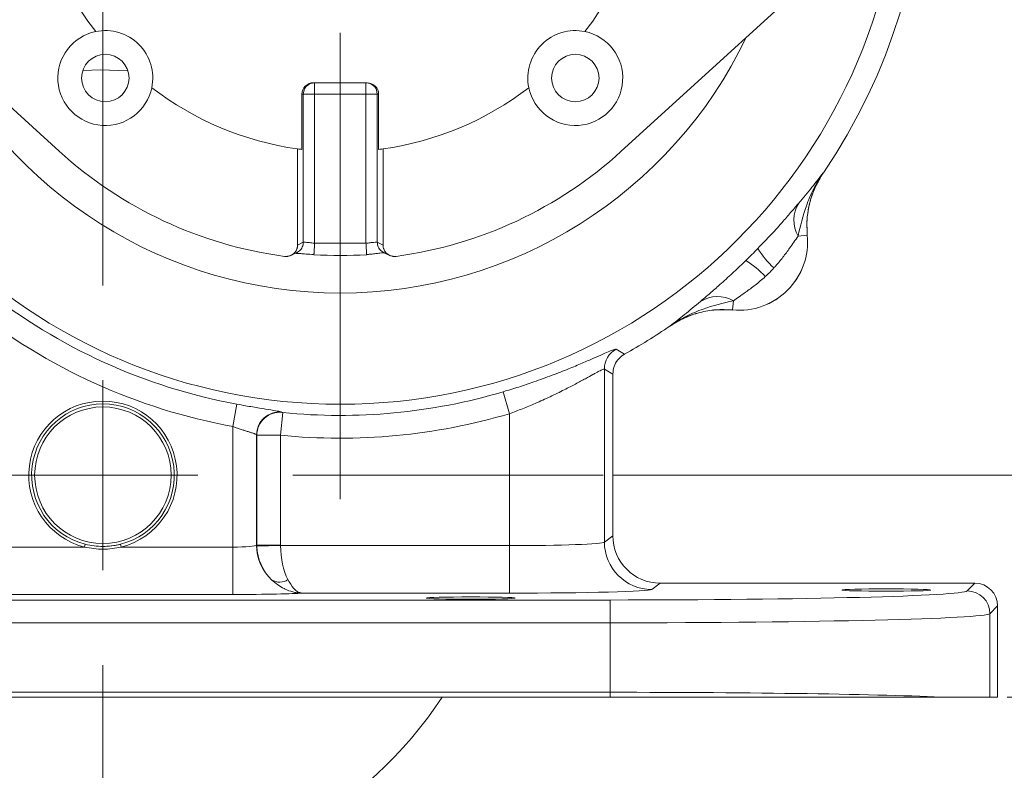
# Model space of a CAD drawing. Header units: inches. Extents: x 0.3 to 33.9, y 0.2 to 21.7.
# Tile 11 of 19: x 22.5 to 27.7, y 5.1 to 9.1. Entities that reach past the tile are written whole.
import ezdxf

# ---------------------------------------------------------------- set-up
doc = ezdxf.new("R2010")
doc.units = ezdxf.units.IN
doc.header["$MEASUREMENT"] = 0
doc.layers.add('SLD-0', color=7, linetype='Continuous', lineweight=15)
doc.styles.add('SLDTEXTSTYLE0', font='TXT', dxfattribs={"width": 0.75})
doc.dimstyles.new('SLDDIMSTYLE0', dxfattribs={"dimtxt": 0.25, "dimasz": 0.13, "dimexe": 0, "dimexo": 0.0625, "dimgap": 0.0625, "dimtad": 0, "dimtih": 1, "dimtoh": 1, "dimrnd": 1e-09, "dimzin": 12, "dimdsep": 46, "dimtxsty": 'SLDTEXTSTYLE0', "dimsah": 1, "dimcen": 0.09, "dimadec": 0, "dimazin": 3, "dimtfac": 1, "dimtofl": 0, "dimtmove": 0, "dimatfit": 3, "dimfxl": 1, "dimfrac": 2, "dimtolj": 1, "dimtzin": 12, "dimarcsym": 0})
doc.dimstyles.new('SLDDIMSTYLE1', dxfattribs={"dimtxt": 0.25, "dimasz": 0.13, "dimexe": 0, "dimexo": 0.0625, "dimgap": 0.0625, "dimtad": 0, "dimtih": 1, "dimtoh": 1, "dimrnd": 1e-09, "dimzin": 12, "dimdsep": 46, "dimtxsty": 'SLDTEXTSTYLE0', "dimsah": 1, "dimcen": 0.09, "dimadec": 0, "dimazin": 3, "dimtfac": 1, "dimtmove": 0, "dimatfit": 0, "dimfxl": 1, "dimfrac": 2, "dimtolj": 1, "dimtzin": 12, "dimarcsym": 0})

# ---------------------------------------------------------------- blocks, each defined once
blk = doc.blocks.new('_D_3')
at = {"layer": 'SLD-0'}
for p, q in [((19.5527, 7.7259), (19.5527, 14.5179)), ((22.9095, 9.3358), (22.9095, 14.5179)), ((20.752, 14.4297), (20.7012, 14.4297)), ((20.7012, 14.4297), (20.7012, 14.0329)), ((21.7102, 14.4297), (21.761, 14.4297)), ((21.761, 14.4297), (21.761, 14.0329)), ((19.5527, 14.3929), (20.6124, 14.3929)), ((22.9095, 14.3929), (21.8497, 14.3929)), ((20.7012, 14.0329), (20.752, 14.0329)), ((21.761, 14.0329), (21.7102, 14.0329))]:
    blk.add_line(p, q, dxfattribs=at)
for points in [[(19.5527, 14.3929), (19.6827, 14.3729), (19.6827, 14.4129)], [(22.9095, 14.3929), (22.7795, 14.4129), (22.7795, 14.3729)]]:
    blk.add_solid(points, dxfattribs=at)
at = {"layer": 'SLD-0', "char_height": 0.25, "attachment_point": 1, "style": 'SLDTEXTSTYLE0'}
for s, insert in [('3.36', (20.8062, 14.8028, 0.413)), ('85.26', (20.8154, 14.3551, 0.413))]:
    blk.add_mtext(s, dxfattribs=dict(at, insert=insert))
blk = doc.blocks.new('_D_4')
at = {"layer": 'SLD-0'}
for p, q in [((29.7431, 6.6508), (29.7431, 6.9008)), ((25.5945, 6.6508), (29.8681, 6.6508)), ((29.264, 6.1026), (29.2132, 6.1026)), ((29.2132, 6.1026), (29.2132, 5.7057)), ((30.2222, 6.1026), (30.273, 6.1026)), ((30.273, 6.1026), (30.273, 5.7057)), ((29.2132, 5.7057), (29.264, 5.7057)), ((30.273, 5.7057), (30.2222, 5.7057)), ((27.6711, 5.4808), (29.8681, 5.4808)), ((29.7431, 5.4808), (29.7431, 5.2308))]:
    blk.add_line(p, q, dxfattribs=at)
for points in [[(29.7431, 6.6508), (29.7631, 6.7808), (29.7231, 6.7808)], [(29.7431, 5.4808), (29.7231, 5.3508), (29.7631, 5.3508)]]:
    blk.add_solid(points, dxfattribs=at)
at = {"layer": 'SLD-0', "char_height": 0.25, "attachment_point": 1, "style": 'SLDTEXTSTYLE0'}
for s, insert in [('1.17', (29.3183, 6.4756, 0.413)), ('29.72', (29.3275, 6.028, 0.413))]:
    blk.add_mtext(s, dxfattribs=dict(at, insert=insert))
blk = doc.blocks.new('_D_5')
at = {"layer": 'SLD-0'}
for p, q in [((27.6656, 9.9804), (29.8681, 9.9804)), ((29.7431, 9.9804), (29.7431, 8.7264)), ((29.264, 8.3524), (29.2132, 8.3524)), ((29.2132, 8.3524), (29.2132, 7.9555)), ((30.2222, 8.3524), (30.273, 8.3524)), ((30.273, 8.3524), (30.273, 7.9555)), ((29.2132, 7.9555), (29.264, 7.9555)), ((30.273, 7.9555), (30.2222, 7.9555)), ((29.7431, 6.6508), (29.7431, 7.9047)), ((25.5945, 6.6508), (29.8681, 6.6508))]:
    blk.add_line(p, q, dxfattribs=at)
for points in [[(29.7431, 9.9804), (29.7231, 9.8504), (29.7631, 9.8504)], [(29.7431, 6.6508), (29.7631, 6.7808), (29.7231, 6.7808)]]:
    blk.add_solid(points, dxfattribs=at)
at = {"layer": 'SLD-0', "char_height": 0.25, "attachment_point": 1, "style": 'SLDTEXTSTYLE0'}
for s, insert in [('3.33', (29.3183, 8.7254, 0.413)), ('84.57', (29.3275, 8.2778, 0.413))]:
    blk.add_mtext(s, dxfattribs=dict(at, insert=insert))
blk = doc.blocks.new('SW_CENTERMARKSYMBOL_0')
at = {"layer": 'SLD-0', "color": 0}
blk.add_line((0, -1), (0, -3.4561), dxfattribs=at)
blk = doc.blocks.new('SW_CENTERMARKSYMBOL_1')
at = {"layer": 'SLD-0', "color": 0}
for p, q in [((0, 1), (0, 2.635)), ((0, 0), (0, 0.5)), ((0, 0), (-0.5, 0)), ((0, 0), (0, -0.5)), ((0, 0), (0.5, 0)), ((1, 0), (2.635, 0)), ((0, -1), (0, -2.635))]:
    blk.add_line(p, q, dxfattribs=at)

msp = doc.modelspace()

# ---------------------------------------------------------------- linework, layer by layer
at = {"color": 7, "linetype": 'Continuous', "lineweight": 15}
for p, q in [((22.6797, 8.357), (21.7355, 9.2178)), ((25.6392, 8.357), (26.5835, 9.2178)), ((24.0179, 8.718), (24.3011, 8.718)), ((23.9577, 8.658), (23.9577, 8.3667)), ((23.9647, 8.658), (23.9577, 8.658)), ((23.9647, 7.8776), (23.9647, 8.658)), ((24.2945, 8.658), (24.0245, 8.658)), ((24.0245, 7.8723), (24.0245, 8.658)), ((24.2945, 7.8723), (24.2945, 8.658)), ((24.3543, 7.8776), (24.3543, 8.658)), ((24.3613, 8.658), (24.3543, 8.658)), ((24.3613, 8.3667), (24.3613, 8.658)), ((23.9345, 7.8632), (23.9345, 8.3697)), ((24.3845, 8.3697), (24.3845, 7.8632)), ((26.7035, 8.2442), (26.6978, 8.2354)), ((26.7035, 8.2442), (26.7032, 8.2443)), ((26.5699, 7.9102), (26.6185, 7.9148)), ((26.6185, 7.9148), (26.6188, 7.9148)), ((23.9647, 7.8776), (23.9345, 7.8632)), ((24.2945, 7.8723), (24.0245, 7.8723)), ((24.3845, 7.8632), (24.3543, 7.8776)), ((24.0206, 7.8125), (24.0207, 7.8131)), ((24.2983, 7.8125), (24.2983, 7.8131)), ((26.2297, 7.57), (26.225, 7.5213)), ((26.225, 7.521), (26.225, 7.5213)), ((25.8955, 7.4366), (25.8956, 7.4363)), ((25.5502, 6.2987), (25.5502, 7.2098)), ((25.5502, 7.2098), (25.5945, 7.1836)), ((25.5945, 7.1836), (25.5945, 6.3319)), ((25.0164, 7.0899), (25.0505, 6.9749)), ((23.6155, 7.0249), (23.5938, 6.907)), ((23.857, 6.9807), (23.845, 6.8614)), ((23.8522, 6.9814), (23.8509, 6.9829)), ((25.0505, 6.9749), (25.0505, 6.2797)), ((23.5938, 6.907), (23.5938, 6.2724)), ((23.7187, 6.2819), (23.7187, 6.8636)), ((23.7187, 6.8636), (23.72, 6.8621)), ((23.72, 6.8621), (23.72, 6.2829)), ((23.845, 6.2829), (23.845, 6.8614)), ((25.5945, 6.3319), (25.5502, 6.2987)), ((22.8166, 6.2869), (22.8129, 6.2724)), ((23.0061, 6.2724), (23.0024, 6.2869)), ((23.72, 6.2829), (23.7187, 6.2819)), ((23.845, 6.2829), (23.72, 6.2829)), ((23.845, 6.2797), (23.7201, 6.2766)), ((25.0505, 6.2797), (23.845, 6.2797)), ((25.0505, 6.2797), (25.0505, 6.0298)), ((22.8129, 6.2724), (22.2152, 6.2724)), ((23.5938, 6.2724), (23.0061, 6.2724)), ((23.5938, 6.2724), (23.5938, 6.0225)), ((25.8001, 6.0488), (25.8444, 6.082)), ((27.5012, 6.082), (25.8444, 6.082)), ((27.5012, 6.082), (27.4605, 6.0414)), ((22.2152, 6.0225), (23.5938, 6.0225)), ((23.9565, 6.0298), (25.0505, 6.0298)), ((25.5812, 5.9934), (20.2278, 5.9934)), ((25.5812, 5.8735), (25.5812, 5.9934)), ((27.5805, 5.9214), (27.6211, 5.9621)), ((27.5805, 5.4808), (27.5805, 5.9214)), ((27.6211, 5.4808), (27.6211, 5.9621)), ((20.2278, 5.8735), (25.5812, 5.8735)), ((25.5812, 5.8735), (25.5812, 5.5073)), ((25.5812, 5.5073), (20.2278, 5.5073)), ((25.5812, 5.4808), (25.5812, 5.5073)), ((25.5812, 5.4808), (20.2278, 5.4808)), ((27.5805, 5.4808), (27.3552, 5.4808)), ((27.6211, 5.4808), (27.5805, 5.4808))]:
    msp.add_line(p, q, dxfattribs=at)
at = {"color": 8, "linetype": 'Continuous', "lineweight": 15}
for p, q in [((23.9647, 8.658), (23.9691, 8.6804)), ((24.3543, 8.658), (24.3498, 8.6804))]:
    msp.add_line(p, q, dxfattribs=at)
at = {"color": 7, "linetype": 'Continuous', "lineweight": 15, "flags": 128}
for points in [[(22.8037, 8.7831), (22.8972, 8.7857), (23.0409, 8.7817)], [(25.6561, 7.2884), (25.6479, 7.2935), (25.6127, 7.3151)], [(22.9095, 6.2753), (22.9747, 6.281), (23.0024, 6.2869)]]:
    msp.add_lwpolyline(points, dxfattribs=at)
at = {"color": 7, "linetype": 'Continuous', "lineweight": 15}
for centre, radius in [((24.1595, 9.9804), 2.9561), ((22.922, 8.7429), 0.125), ((25.3969, 8.7429), 0.125), ((22.9095, 6.6508), 0.3595)]:
    msp.add_circle(centre, radius, dxfattribs=at)
for centre, radius, start, end in [((24.1595, 9.9804), 3.08, 325.6887, 34.3113), ((24.1595, 9.9804), 1.6263, 142.3827, 217.6173), ((24.1595, 9.9804), 1.6263, 322.3827, 37.6173), ((22.922, 8.7429), 0.25, 101.7066, 348.2934), ((22.922, 8.7429), 0.25, 348.2934, 101.7066), ((25.3969, 8.7429), 0.25, 78.2934, 191.7066), ((25.3969, 8.7429), 0.25, 191.7066, 78.2934), ((24.1595, 9.9804), 1.6263, 232.3827, 262.0475), ((24.1595, 9.9804), 1.6263, 277.9525, 307.6173), ((24.1595, 9.9804), 2.1966, 227.6489, 262.3211), ((24.1595, 9.9804), 1.6263, 262.0475, 262.8715), ((24.1595, 9.9804), 1.6263, 277.1285, 277.9525), ((24.1595, 9.9804), 2.1966, 277.6789, 312.3511), ((26.7203, 7.9939), 0.1722, 148.546, 209.097), ((26.2595, 7.8804), 0.3607, 264.5149, 5.4851), ((26.2595, 7.8804), 0.361, 264.5222, 5.4778), ((26.7301, 8.0643), 0.4311, 210.4994, 228.2523), ((24.1595, 9.9804), 2.1724, 266.3357, 273.6646), ((26.0755, 7.4098), 0.4311, 41.7477, 59.5006), ((24.1595, 9.9804), 3.0051, 231.525, 259.5704), ((26.1459, 7.4195), 0.1722, 60.903, 121.454), ((24.1595, 9.9804), 3.125, 231.525, 259.5704), ((24.1595, 9.9804), 3.08, 299.0731, 304.3113), ((25.6703, 7.2097), 0.1201, 118.6458, 179.9558), ((24.1595, 9.9804), 3.0148, 264.2418, 286.5137), ((22.9095, 6.6508), 0.3905, 284.3197, 255.6803), ((22.9095, 6.6508), 0.3755, 284.3197, 255.6803), ((23.8388, 6.8634), 0.1201, 84.2153, 179.907), ((23.8401, 6.8619), 0.1201, 84.2427, 179.907), ((24.1595, 9.9804), 3.1348, 264.2418, 286.5137), ((23.9689, 6.2821), 0.2502, 180.0576, 227.1838), ((23.97, 6.283), 0.25, 180.0262, 181.4738), ((25.8004, 6.2989), 0.2501, 180.0536, 269.9311), ((23.8395, 6.1676), 0.0801, 239.4755, 303.4207), ((27.4604, 5.9213), 0.1201, 0.046, 89.954), ((22.9095, 6.6508), 2.135, 213.2306, 326.7694)]:
    msp.add_arc(centre, radius, start, end, dxfattribs=at)
at = {"color": 8, "linetype": 'Continuous', "lineweight": 15}
msp.add_arc((24.1595, 9.9804), 2.3701, 205.5863, 334.4137, dxfattribs=at)
at = {"color": 7, "linetype": 'Continuous', "lineweight": 15}
for centre, major_axis, ratio, start_param, end_param in [((24.0179, 8.658), (0.0602, 0), 0.996195, 1.570796, 3.141593), ((24.3011, 8.658), (0.0602, 0), 0.996195, 0, 1.570796), ((25.8446, 6.3321), (-0.2002, -0.1501), 0.999049, 5.640226, 7.210109), ((23.5938, 6.2822), (0.125, 0), 0.078558, 4.712389, 6.248279), ((23.9657, 6.2797), (-0.0815, 0.2369), 0.978221, 1.258768, 2.056681), ((23.97, 6.283), (0.1001, 0.0751), 0.999049, 2.498634, 2.5239), ((23.9657, 6.2797), (-0.0041, 0.25), 0.482584, 1.562845, 2.360758), ((25.0505, 6.2994), (0.5, 0), 0.039279, 4.712389, 6.248279), ((27.5011, 5.962), (0.0849, 0.0849), 0.999315, 5.49813, 7.068241), ((23.5938, 6.0323), (0.375, 0), 0.026186, 4.712389, 6.027061), ((25.0505, 6.0494), (0.75, 0), 0.026186, 4.712389, 6.248279), ((25.5812, 6.0426), (1.88, 0), 0.026186, 4.712389, 6.257005), ((25.5812, 5.9227), (2, 0), 0.024615, 4.712389, 6.257005), ((25.5812, 5.458), (2, 0), 0.024615, 0.479944, 1.570796)]:
    msp.add_ellipse(centre, major_axis=major_axis, ratio=ratio, start_param=start_param, end_param=end_param, dxfattribs=at)
for centre in [(27.0345, 6.046), (24.8465, 6.0035)]:
    msp.add_ellipse(centre, major_axis=(0.2344, 0), ratio=0.026186, dxfattribs=at)
for points, knots in [([(23.9691, 8.6804), (23.9692, 8.6806), (23.9707, 8.6885), (23.9817, 8.7013), (24.0008, 8.7154), (24.0166, 8.7172), (24.0245, 8.718)], [0, 0, 0, 0, 0.0088513, 0.3392342, 0.6696171, 1, 1, 1, 1]), ([(24.3498, 8.6804), (24.3498, 8.6806), (24.3483, 8.6885), (24.3372, 8.7013), (24.3181, 8.7154), (24.3024, 8.7172), (24.2945, 8.718)], [0, 0, 0, 0, 0.008867, 0.339245, 0.669622, 1, 1, 1, 1]), ([(26.5699, 7.9102), (26.5825, 7.9638), (26.6025, 8.0481), (26.65, 8.1596), (26.6837, 8.2164), (26.7031, 8.2441), (26.7032, 8.2443)], [0, 0, 0, 0, 0.458943, 0.721865, 0.99767, 1, 1, 1, 1]), ([(26.7032, 8.2443), (26.7031, 8.2442), (26.6935, 8.2316), (26.674, 8.2066), (26.6338, 8.1561), (26.5975, 8.1126), (26.5734, 8.0837)], [0, 0, 0, 0, 0.002547, 0.254971, 0.506602, 1, 1, 1, 1]), ([(26.6185, 7.9148), (26.6172, 7.9431), (26.6145, 8.0004), (26.6294, 8.0856), (26.6572, 8.169), (26.6877, 8.2189), (26.7032, 8.2443)], [0, 0, 0, 0, 0.243914, 0.495196, 0.743693, 1, 1, 1, 1]), ([(26.6865, 8.2163), (26.6744, 8.1941), (26.6486, 8.1469), (26.6265, 8.0706), (26.6149, 7.9916), (26.6175, 7.9406), (26.6188, 7.9148)], [0, 0, 0, 0, 0.241066, 0.513053, 0.753661, 1, 1, 1, 1]), ([(26.5734, 8.0837), (26.5614, 8.0695), (26.5369, 8.0406), (26.4884, 7.9849), (26.4291, 7.9189), (26.3824, 7.8703), (26.3586, 7.8455)], [0, 0, 0, 0, 0.21336, 0.43352, 0.711269, 1, 1, 1, 1]), ([(26.443, 7.7426), (26.4461, 7.7461), (26.4627, 7.7643), (26.491, 7.7991), (26.5319, 7.8548), (26.5557, 7.8896), (26.5699, 7.9102)], [0, 0, 0, 0, 0.061603, 0.328469, 0.601193, 1, 1, 1, 1]), ([(23.866, 7.8035), (23.8676, 7.8033), (23.871, 7.803), (23.876, 7.803), (23.8811, 7.8034), (23.8879, 7.8045), (23.8944, 7.8064), (23.9007, 7.8091), (23.9052, 7.8116), (23.9096, 7.8144), (23.9137, 7.8176), (23.9175, 7.8213), (23.922, 7.8264), (23.9267, 7.8334), (23.9303, 7.8409), (23.9324, 7.8474), (23.9335, 7.8525), (23.9343, 7.8578), (23.9344, 7.8614), (23.9345, 7.8632)], [0, 0, 0, 0, 0.048855, 0.097708, 0.146558, 0.19912, 0.296737, 0.345585, 0.397756, 0.447781, 0.497809, 0.547839, 0.601958, 0.696318, 0.793745, 0.844315, 0.894887, 0.945461, 1, 1, 1, 1]), ([(24.0245, 7.8723), (24.0197, 7.8729), (24.0123, 7.8739), (23.9982, 7.8757), (23.9829, 7.8776), (23.9689, 7.8788), (23.9661, 7.878), (23.9647, 7.8776)], [0, 0, 0, 0, 0.160963, 0.251161, 0.501533, 0.760115, 1, 1, 1, 1]), ([(24.3543, 7.8776), (24.3529, 7.878), (24.3501, 7.8788), (24.3361, 7.8776), (24.3167, 7.8752), (24.3019, 7.8733), (24.2945, 7.8723)], [0, 0, 0, 0, 0.240101, 0.498803, 0.749134, 1, 1, 1, 1]), ([(24.453, 7.8035), (24.4513, 7.8033), (24.448, 7.803), (24.4429, 7.803), (24.4378, 7.8034), (24.4311, 7.8045), (24.4245, 7.8064), (24.4182, 7.8092), (24.4137, 7.8116), (24.4093, 7.8145), (24.4053, 7.8177), (24.4014, 7.8213), (24.3969, 7.8264), (24.3922, 7.8334), (24.3887, 7.841), (24.3866, 7.8475), (24.3854, 7.8525), (24.3846, 7.8578), (24.3845, 7.8614), (24.3845, 7.8632)], [0, 0, 0, 0, 0.048936, 0.097869, 0.1468, 0.199461, 0.297238, 0.346167, 0.398435, 0.448455, 0.498478, 0.548502, 0.602615, 0.696973, 0.794396, 0.844812, 0.89523, 0.945651, 1, 1, 1, 1]), ([(23.8986, 7.8083), (23.9029, 7.8103), (23.9133, 7.8152), (23.9237, 7.8202), (23.9299, 7.8231)], [0, 0, 0, 0, 0.411302, 1, 1, 1, 1]), ([(23.9251, 7.8204), (23.9251, 7.8203), (23.9249, 7.8199), (23.9284, 7.8195), (23.9351, 7.8189), (23.9526, 7.8178), (23.9807, 7.8159), (24.0063, 7.8142), (24.0207, 7.8133)], [0, 0, 0, 0, 0.028756, 0.124933, 0.249241, 0.431985, 0.681773, 1, 1, 1, 1]), ([(24.2983, 7.8133), (24.3045, 7.8137), (24.3188, 7.8147), (24.3439, 7.8174), (24.3674, 7.8202), (24.3859, 7.8225), (24.3876, 7.8229), (24.3885, 7.8231)], [0, 0, 0, 0, 0.1282292, 0.2977061, 0.5725986, 0.7773557, 1, 1, 1, 1]), ([(24.3891, 7.8231), (24.3919, 7.8218), (24.3971, 7.8193), (24.4075, 7.8143), (24.4152, 7.8107), (24.4204, 7.8082)], [0, 0, 0, 0, 0.260866, 0.503211, 1, 1, 1, 1]), ([(26.2943, 7.7812), (26.2897, 7.7767), (26.2635, 7.7512), (26.2147, 7.7053), (26.1541, 7.6507), (26.0997, 7.6034), (26.0708, 7.5789), (26.0561, 7.5664)], [0, 0, 0, 0, 0.054789, 0.306864, 0.566571, 0.779999, 1, 1, 1, 1]), ([(26.2297, 7.57), (26.2394, 7.5766), (26.2591, 7.5902), (26.29, 7.6118), (26.319, 7.6328), (26.3452, 7.6527), (26.3715, 7.6739), (26.3886, 7.6892), (26.3972, 7.6968)], [0, 0, 0, 0, 0.1965531, 0.3995773, 0.546778, 0.6953207, 0.8472047, 1, 1, 1, 1]), ([(25.8955, 7.4366), (25.8958, 7.4368), (25.9235, 7.4562), (25.9802, 7.4898), (26.0917, 7.5373), (26.1761, 7.5573), (26.2297, 7.57)], [0, 0, 0, 0, 0.00233, 0.278135, 0.541057, 1, 1, 1, 1]), ([(26.0561, 7.5664), (26.0273, 7.5423), (25.9837, 7.506), (25.9333, 7.4658), (25.9082, 7.4464), (25.8957, 7.4367), (25.8955, 7.4366)], [0, 0, 0, 0, 0.493398, 0.745029, 0.997453, 1, 1, 1, 1]), ([(25.8955, 7.4366), (25.8969, 7.4376), (25.9212, 7.454), (25.972, 7.4822), (26.0522, 7.5101), (26.1378, 7.5252), (26.1956, 7.5226), (26.225, 7.5213)], [0, 0, 0, 0, 0.014322, 0.253699, 0.500028, 0.74622, 1, 1, 1, 1]), ([(25.8956, 7.4363), (25.92, 7.4512), (25.9693, 7.4815), (26.0515, 7.5094), (26.1378, 7.5249), (26.1956, 7.5223), (26.225, 7.521)], [0, 0, 0, 0, 0.246215, 0.500001, 0.746214, 1, 1, 1, 1]), ([(25.6127, 7.3151), (25.6103, 7.315), (25.6054, 7.3149), (25.5806, 7.3051), (25.5437, 7.2892), (25.4947, 7.2675), (25.4337, 7.241), (25.3603, 7.2104), (25.2749, 7.1767), (25.1861, 7.1443), (25.0989, 7.1149), (25.0441, 7.0983), (25.0164, 7.0899)], [0, 0, 0, 0, 0.097599, 0.198003, 0.29472, 0.393859, 0.494954, 0.598464, 0.708711, 0.822013, 0.910178, 1, 1, 1, 1]), ([(25.6561, 7.2884), (25.6544, 7.2874), (25.641, 7.2797), (25.6191, 7.2599), (25.5985, 7.2241), (25.5958, 7.1971), (25.5945, 7.1836)], [0, 0, 0, 0, 0.048482, 0.36561, 0.682807, 1, 1, 1, 1]), ([(25.0505, 6.9749), (25.062, 6.9792), (25.0964, 6.992), (25.1418, 7.0102), (25.1886, 7.0301), (25.2261, 7.0466), (25.2651, 7.0646), (25.3029, 7.0827), (25.3378, 7.1), (25.3695, 7.1162), (25.3983, 7.1313), (25.4254, 7.1458), (25.4576, 7.1633), (25.4851, 7.1784), (25.5074, 7.1906), (25.5217, 7.1982), (25.537, 7.2059), (25.5472, 7.2103), (25.5494, 7.2099), (25.5502, 7.2098)], [0, 0, 0, 0, 0.0452924, 0.1364113, 0.1822799, 0.2384892, 0.2950385, 0.3526493, 0.4106264, 0.4613499, 0.5123377, 0.5641868, 0.6163515, 0.7116117, 0.759887, 0.8088278, 0.8559281, 0.9511657, 1, 1, 1, 1]), ([(23.8509, 6.9829), (23.8474, 6.9842), (23.8404, 6.9868), (23.7979, 6.994), (23.7367, 7.0039), (23.6718, 7.0147), (23.6305, 7.0222), (23.6155, 7.0249)], [0, 0, 0, 0, 0.221817, 0.441703, 0.659552, 0.876451, 1, 1, 1, 1]), ([(23.857, 6.9807), (23.8567, 6.9808), (23.8559, 6.9808), (23.8545, 6.981), (23.8533, 6.9812), (23.8524, 6.9813), (23.8523, 6.9814), (23.8522, 6.9814)], [0, 0, 0, 0, 0.1199808, 0.3375209, 0.5564508, 0.7772561, 1, 1, 1, 1]), ([(23.5938, 6.907), (23.5977, 6.9056), (23.6057, 6.9027), (23.617, 6.8988), (23.6276, 6.8952), (23.6375, 6.8919), (23.6473, 6.8887), (23.6566, 6.8857), (23.6654, 6.8829), (23.6737, 6.8802), (23.6816, 6.8778), (23.6888, 6.8755), (23.6952, 6.8734), (23.701, 6.8715), (23.7061, 6.8697), (23.7103, 6.8681), (23.7149, 6.8663), (23.7178, 6.8647), (23.7185, 6.8639), (23.7187, 6.8636)], [0, 0, 0, 0, 0.06387, 0.128268, 0.183084, 0.238247, 0.294522, 0.35119, 0.40493, 0.459025, 0.514256, 0.569887, 0.622889, 0.676254, 0.730772, 0.785694, 0.838329, 0.945413, 1, 1, 1, 1]), ([(23.72, 6.8621), (23.7202, 6.8621), (23.7207, 6.8621), (23.7224, 6.862), (23.7249, 6.862), (23.7283, 6.862), (23.734, 6.862), (23.7412, 6.8619), (23.7498, 6.8619), (23.757, 6.8618), (23.7647, 6.8618), (23.7732, 6.8617), (23.7821, 6.8617), (23.7914, 6.8616), (23.8011, 6.8616), (23.8112, 6.8615), (23.822, 6.8615), (23.8333, 6.8615), (23.8411, 6.8614), (23.845, 6.8614)], [0, 0, 0, 0, 0.0538827, 0.1081386, 0.1635715, 0.219411, 0.2731863, 0.3825517, 0.4382716, 0.4921762, 0.5464544, 0.6019112, 0.6577751, 0.711905, 0.7664134, 0.8221158, 0.8782308, 0.9388488, 1, 1, 1, 1]), ([(23.0061, 6.2724), (22.9739, 6.2666), (22.9095, 6.255), (22.8451, 6.2666), (22.8129, 6.2724)], [0, 0, 0, 0, 0.499477, 1, 1, 1, 1]), ([(23.7988, 6.0986), (23.8198, 6.0817), (23.8423, 6.0635), (23.8804, 6.0453), (23.9032, 6.0372), (23.9279, 6.0322), (23.9408, 6.0307), (23.9478, 6.0302), (23.9516, 6.03), (23.9538, 6.0299), (23.955, 6.0298), (23.9556, 6.0298), (23.9559, 6.0298), (23.9562, 6.0298), (23.9564, 6.0298), (23.9565, 6.0298)], [0, 0, 0, 0, 0.426251, 0.457293, 0.712383, 0.842296, 0.912355, 0.951016, 0.972553, 0.984602, 0.991356, 0.995145, 0.996106, 0.996742, 1, 1, 1, 1]), ([(23.8837, 6.1007), (23.8934, 6.084), (23.9042, 6.0655), (23.9216, 6.0469), (23.932, 6.0383), (23.943, 6.0328), (23.949, 6.031), (23.9523, 6.0303), (23.9542, 6.03), (23.9552, 6.0299), (23.9558, 6.0299), (23.9561, 6.0298), (23.9562, 6.0298), (23.9564, 6.0298), (23.9565, 6.0298), (23.9565, 6.0298)], [0, 0, 0, 0, 0.416891, 0.461413, 0.703997, 0.834066, 0.906642, 0.947465, 0.970451, 0.983387, 0.990662, 0.994753, 0.996173, 0.996798, 1, 1, 1, 1]), ([(27.3552, 5.4808), (27.3157, 5.4808), (27.2395, 5.4808), (27.0975, 5.4808), (26.9418, 5.4808), (26.7687, 5.4808), (26.5805, 5.4808), (26.38, 5.4808), (26.1775, 5.4808), (25.9764, 5.4808), (25.7798, 5.4808), (25.6473, 5.4808), (25.5812, 5.4808)], [0, 0, 0, 0, 0.110352, 0.212932, 0.315841, 0.418423, 0.521058, 0.624017, 0.726654, 0.817694, 0.908959, 1, 1, 1, 1])]:
    msp.add_open_spline(points, degree=3, knots=knots, dxfattribs=at)
for points in [[(24.0245, 8.658), (24.0245, 8.6659), (24.0245, 8.6816), (24.0245, 8.7015), (24.0245, 8.7153), (24.0245, 8.7171), (24.0245, 8.718)], [(24.2945, 8.658), (24.2945, 8.6659), (24.2945, 8.6816), (24.2945, 8.7015), (24.2945, 8.7153), (24.2945, 8.7171), (24.2945, 8.718)], [(24.0245, 8.658), (24.017, 8.658), (24.0022, 8.658), (23.9831, 8.658), (23.969, 8.658), (23.9661, 8.658), (23.9647, 8.658)], [(24.3543, 8.658), (24.3528, 8.658), (24.3499, 8.658), (24.3359, 8.658), (24.3168, 8.658), (24.3019, 8.658), (24.2945, 8.658)], [(26.3586, 7.8455), (26.348, 7.8347), (26.3268, 7.8131), (26.3052, 7.7918), (26.2943, 7.7812)], [(26.3972, 7.6968), (26.4051, 7.7042), (26.4209, 7.719), (26.4356, 7.7348), (26.443, 7.7426)], [(22.8166, 6.2869), (22.8476, 6.2811), (22.9095, 6.2694), (22.9714, 6.2811), (23.0024, 6.2869)]]:
    msp.add_open_spline(points, degree=3, dxfattribs=at)
at = {"color": 8, "linetype": 'Continuous', "lineweight": 15}
for points, knots in [([(23.9297, 7.8234), (23.9313, 7.824), (23.9368, 7.8262), (23.9449, 7.8324), (23.9535, 7.8417), (23.9598, 7.8528), (23.9639, 7.8649), (23.9644, 7.8734), (23.9647, 7.8776)], [0, 0, 0, 0, 0.073965, 0.258802, 0.443639, 0.62905, 0.814624, 1, 1, 1, 1]), ([(24.3893, 7.8234), (24.3877, 7.824), (24.3822, 7.8262), (24.3741, 7.8324), (24.3655, 7.8417), (24.3592, 7.8528), (24.355, 7.8649), (24.3545, 7.8734), (24.3543, 7.8776)], [0, 0, 0, 0, 0.074391, 0.259144, 0.443896, 0.629221, 0.814709, 1, 1, 1, 1])]:
    msp.add_open_spline(points, degree=3, knots=knots, dxfattribs=at)
for points in [[(24.0207, 7.8131), (24.0207, 7.814), (24.0208, 7.8156), (24.0212, 7.8211), (24.0217, 7.8286), (24.0223, 7.8378), (24.0229, 7.8485), (24.0237, 7.8602), (24.0242, 7.8683), (24.0245, 7.8723)], [(24.2983, 7.8131), (24.2982, 7.814), (24.2981, 7.8156), (24.2978, 7.8211), (24.2973, 7.8286), (24.2967, 7.8378), (24.296, 7.8485), (24.2953, 7.8602), (24.2948, 7.8683), (24.2945, 7.8723)]]:
    msp.add_open_spline(points, degree=3, dxfattribs=at)

# ---------------------------------------------------------------- block references
at = {"layer": 'SLD-0'}
for name, p in [('SW_CENTERMARKSYMBOL_0', (24.1595, 9.9804)), ('SW_CENTERMARKSYMBOL_1', (22.9095, 6.6508))]:
    msp.add_blockref(name, p, dxfattribs=at)

# ---------------------------------------------------------------- dimensions: what is measured, and where the dimension line sits
dim = msp.add_linear_dim(base=(22.9095, 14.3929), p1=(19.5527, 7.6759), p2=(22.9095, 9.2858), dimstyle='SLDDIMSTYLE0', dxfattribs=at)
dim.commit()
dim.dimension.update_dxf_attribs({"geometry": '_D_3', "text_midpoint": (21.2311, 14.3929), "dimtype": 160})
for base, p1, p2, dimstyle, picture, middle in [((29.7431, 9.9804), (25.5445, 6.6508), (27.6156, 9.9804), 'SLDDIMSTYLE0', '_D_5', (29.7431, 8.3156)), ((29.7431, 6.6508), (27.6211, 5.4808), (25.5445, 6.6508), 'SLDDIMSTYLE1', '_D_4', (29.7431, 6.0658))]:
    dim = msp.add_linear_dim(base=base, p1=p1, p2=p2, angle=90, dimstyle=dimstyle, dxfattribs=at)
    dim.commit()
    dim.dimension.update_dxf_attribs({"geometry": picture, "text_midpoint": middle, "dimtype": 160})

doc.saveas('drawing.dxf')
